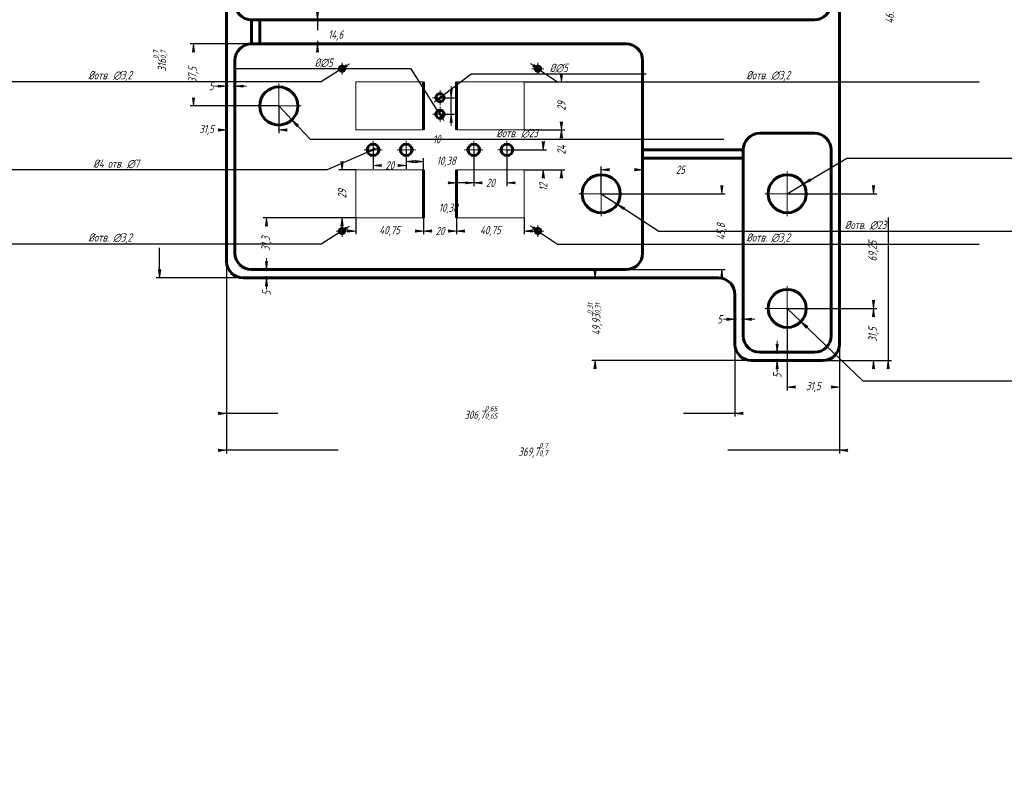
# Model space of a CAD drawing. Header units: millimetres. Extents: x 0 to 594, y 0 to 841.
# Tile 1 of 2: x 0 to 594, y 0 to 463. Entities that reach past the tile are written whole.
import ezdxf

# ---------------------------------------------------------------- set-up
doc = ezdxf.new("R2010")
doc.units = ezdxf.units.MM
for name, pattern in [('K5LT_AXLED', [19.5, 15, -1.5, 1.5, -1.5]), ('K5LT_BASIC', [0]), ('K5LT_THIN', [0])]:
    doc.linetypes.add(name, pattern=pattern)
doc.styles.add('KDIMTEXTSTYLE', font='GOST_AU.SHX', dxfattribs={"width": 0.96, "oblique": 15, "height": 5})
doc.dimstyles.new('KDIMSTYLE (1.00)', dxfattribs={"dimtxt": 5, "dimasz": 1, "dimexe": 2, "dimexo": 0, "dimgap": 1, "dimtad": 1, "dimtxsty": 'KDIMTEXTSTYLE', "dimsah": 1, "dimcen": 0, "dimdle": 1, "dimadec": 0, "dimazin": 0, "dimtfac": 0.667, "dimtmove": 0, "dimatfit": 3, "dimfxl": 1, "dimtvp": 1, "dimtolj": 1, "dimtzin": 0, "dimarcsym": 0})

# ---------------------------------------------------------------- blocks, each defined once
blk = doc.blocks.new('U59')
at = {"color": 30, "linetype": 'K5LT_AXLED', "lineweight": 18, "true_color": 0xff8000}
for q in [(156.3147387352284, 424.891145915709), (142.8147387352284, 411.391145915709), (156.3147387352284, 397.891145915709), (169.8147387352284, 411.391145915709)]:
    blk.add_line((156.3147387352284, 411.391145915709), q, dxfattribs=at)
blk = doc.blocks.new('U60')
at = {"color": 30, "linetype": 'K5LT_AXLED', "lineweight": 18, "true_color": 0xff8000}
for q in [(213.1897387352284, 390.391145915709), (207.6897387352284, 384.891145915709), (218.6897387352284, 384.891145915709), (213.1897387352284, 379.391145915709)]:
    blk.add_line((213.1897387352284, 384.891145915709), q, dxfattribs=at)
blk = doc.blocks.new('U61')
at = {"color": 30, "linetype": 'K5LT_AXLED', "lineweight": 18, "true_color": 0xff8000}
for q in [(233.1897387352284, 390.391145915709), (227.6897387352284, 384.891145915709), (238.6897387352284, 384.891145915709), (233.1897387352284, 379.391145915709)]:
    blk.add_line((233.1897387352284, 384.891145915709), q, dxfattribs=at)
blk = doc.blocks.new('U62')
at = {"color": 30, "linetype": 'K5LT_AXLED', "lineweight": 18, "true_color": 0xff8000}
for q in [(249.0647387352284, 416.391145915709), (253.5647387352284, 420.891145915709), (253.5647387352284, 411.891145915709), (258.0647387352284, 416.391145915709)]:
    blk.add_line((253.5647387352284, 416.391145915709), q, dxfattribs=at)
blk = doc.blocks.new('U63')
at = {"color": 30, "linetype": 'K5LT_AXLED', "lineweight": 18, "true_color": 0xff8000}
for q in [(253.5647387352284, 410.891145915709), (249.0647387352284, 406.391145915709), (253.5647387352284, 401.891145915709), (258.0647387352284, 406.391145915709)]:
    blk.add_line((253.5647387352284, 406.391145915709), q, dxfattribs=at)
blk = doc.blocks.new('U64')
at = {"color": 30, "linetype": 'K5LT_AXLED', "lineweight": 18, "true_color": 0xff8000}
for q in [(273.9397387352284, 390.391145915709), (268.4397387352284, 384.891145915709), (273.9397387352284, 379.391145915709), (279.4397387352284, 384.891145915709)]:
    blk.add_line((273.9397387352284, 384.891145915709), q, dxfattribs=at)
blk = doc.blocks.new('U65')
at = {"color": 30, "linetype": 'K5LT_AXLED', "lineweight": 18, "true_color": 0xff8000}
for q in [(293.9397387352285, 390.391145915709), (288.4397387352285, 384.891145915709), (299.4397387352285, 384.891145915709), (293.9397387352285, 379.391145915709)]:
    blk.add_line((293.9397387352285, 384.891145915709), q, dxfattribs=at)
blk = doc.blocks.new('U66')
at = {"color": 30, "linetype": 'K5LT_AXLED', "lineweight": 18, "true_color": 0xff8000}
for q in [(350.8147387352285, 371.891145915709), (337.3147387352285, 358.391145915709), (350.8147387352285, 344.891145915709), (364.3147387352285, 358.391145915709)]:
    blk.add_line((350.8147387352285, 358.391145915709), q, dxfattribs=at)
blk = doc.blocks.new('U67')
at = {"color": 30, "linetype": 'K5LT_AXLED', "lineweight": 18, "true_color": 0xff8000}
for q in [(463.0112272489, 371.891145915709), (449.5112272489, 358.391145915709), (463.0112272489, 344.891145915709), (476.5112272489, 358.391145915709)]:
    blk.add_line((463.0112272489, 358.391145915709), q, dxfattribs=at)
blk = doc.blocks.new('U68')
at = {"color": 30, "linetype": 'K5LT_AXLED', "lineweight": 18, "true_color": 0xff8000}
for q in [(463.0112272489, 302.641145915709), (449.5112272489, 289.141145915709), (463.0112272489, 275.641145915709), (476.5112272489, 289.141145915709)]:
    blk.add_line((463.0112272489, 289.141145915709), q, dxfattribs=at)
blk = doc.blocks.new('U69')
at = {"color": 30, "linetype": 'K5LT_AXLED', "lineweight": 18, "true_color": 0xff8000}
for q in [(309.0373528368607, 433.891145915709), (312.6373528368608, 437.491145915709), (316.2373528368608, 433.891145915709), (312.6373528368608, 430.291145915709)]:
    blk.add_line((312.6373528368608, 433.891145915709), q, dxfattribs=at)
blk = doc.blocks.new('U70')
at = {"color": 30, "linetype": 'K5LT_AXLED', "lineweight": 18, "true_color": 0xff8000}
for q in [(312.6373528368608, 339.491145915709), (309.0373528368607, 335.891145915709), (312.6373528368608, 332.291145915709), (316.2373528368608, 335.891145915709)]:
    blk.add_line((312.6373528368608, 335.891145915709), q, dxfattribs=at)
blk = doc.blocks.new('U71')
at = {"color": 30, "linetype": 'K5LT_AXLED', "lineweight": 18, "true_color": 0xff8000}
for q in [(194.4921246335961, 339.491145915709), (190.8921246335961, 335.891145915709), (194.4921246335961, 332.291145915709), (198.0921246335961, 335.891145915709)]:
    blk.add_line((194.4921246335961, 335.891145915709), q, dxfattribs=at)
blk = doc.blocks.new('U72')
at = {"color": 30, "linetype": 'K5LT_AXLED', "lineweight": 18, "true_color": 0xff8000}
for q in [(190.8921246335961, 433.891145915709), (194.4921246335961, 437.491145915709), (194.4921246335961, 430.291145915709), (198.0921246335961, 433.891145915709)]:
    blk.add_line((194.4921246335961, 433.891145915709), q, dxfattribs=at)
blk = doc.blocks.new('KDIMARROW_01')
blk.add_hatch(color=0).paths.add_polyline_path([(-5, -0.6582624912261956), (0, 0), (-5, 0.658262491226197), (-4.5, 5.51091059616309e-16)])
at = {"color": 0, "linetype": 'K5LT_THIN', "lineweight": 18}
for p, q in [((-4.5, 5.51091059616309e-16), (-5, 0.658262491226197)), ((-5, 0.658262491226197), (0, 0)), ((0, 0), (-5, -0.6582624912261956)), ((-5, -0.6582624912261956), (-4.5, 5.51091059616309e-16)), ((0, 0), (-1, 0))]:
    blk.add_line(p, q, dxfattribs=at)
blk = doc.blocks.new('KDIMARROW_02')
blk.add_hatch(color=0).paths.add_polyline_path([(4.5, -5.51091059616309e-16), (5, 0.6582624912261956), (0, 0), (5, -0.658262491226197)])
at = {"color": 0, "linetype": 'K5LT_THIN', "lineweight": 18}
for p, q in [((0, 0), (-1, 0)), ((5, 0.6582624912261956), (0, 0)), ((0, 0), (5, -0.658262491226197)), ((0, 0), (7, -8.572527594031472e-16)), ((4.5, -5.51091059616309e-16), (5, 0.6582624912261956)), ((5, -0.658262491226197), (4.5, -5.51091059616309e-16))]:
    blk.add_line(p, q, dxfattribs=at)

msp = doc.modelspace()

# ---------------------------------------------------------------- linework, layer by layer
at = {"color": 150, "linetype": 'K5LT_BASIC', "lineweight": 60, "true_color": 0x0080ff}
for p, q in [((494.5112272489, 711.5701517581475), (494.5112272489, 267.641145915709)), ((124.8147387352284, 317.5701517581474), (124.8147387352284, 613.5701517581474)), ((479.5112272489, 463.487996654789), (139.8147387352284, 463.487996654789)), ((139.8147387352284, 463.487996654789), (139.8147387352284, 448.891145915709)), ((144.8147387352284, 463.487996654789), (144.8147387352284, 448.891145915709)), ((139.8147387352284, 448.891145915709), (365.8147387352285, 448.891145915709)), ((129.8147387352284, 322.5701517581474), (129.8147387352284, 438.891145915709)), ((375.8147387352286, 438.891145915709), (375.8147387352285, 322.5701517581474)), ((243.5647387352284, 425.891145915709), (243.5647387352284, 396.891145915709)), ((263.5647387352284, 425.891145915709), (263.5647387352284, 396.891145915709)), ((446.5112272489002, 394.891145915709), (479.5112272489, 394.891145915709)), ((436.5112272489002, 384.891145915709), (375.8147387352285, 384.891145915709)), ((436.5112272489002, 384.8911459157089), (436.5112272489, 272.641145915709)), ((489.5112272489, 272.641145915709), (489.5112272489, 384.891145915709)), ((375.8147387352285, 379.891145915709), (436.5112272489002, 379.891145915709)), ((243.5647387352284, 372.891145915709), (243.5647387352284, 343.891145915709)), ((263.5647387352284, 372.891145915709), (263.5647387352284, 343.891145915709)), ((365.8147387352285, 312.5701517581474), (139.8147387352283, 312.5701517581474)), ((421.5112272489, 307.5701517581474), (134.8147387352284, 307.5701517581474)), ((431.5112272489, 267.641145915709), (431.5112272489, 297.5701517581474)), ((446.5112272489, 262.641145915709), (479.5112272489, 262.641145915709)), ((484.5112272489, 257.641145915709), (441.5112272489, 257.641145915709))]:
    msp.add_line(p, q, dxfattribs=at)
at = {"color": 150, "linetype": 'K5LT_BASIC', "true_color": 0x0080ff, "const_width": 0.6}
for points in [[(243.5647387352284, 425.891145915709), (202.8147387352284, 425.891145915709), (202.8147387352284, 396.891145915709), (243.5647387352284, 396.891145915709)], [(263.5647387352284, 396.891145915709), (304.3147387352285, 396.891145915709), (304.3147387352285, 425.891145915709), (263.5647387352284, 425.891145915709)], [(243.5647387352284, 343.891145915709), (202.8147387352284, 343.891145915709), (202.8147387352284, 372.891145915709), (243.5647387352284, 372.891145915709)], [(263.5647387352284, 372.891145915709), (304.3147387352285, 372.891145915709), (304.3147387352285, 343.891145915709), (263.5647387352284, 343.891145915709)]]:
    msp.add_lwpolyline(points, dxfattribs=at)
at = {"color": 150, "linetype": 'K5LT_BASIC', "lineweight": 60, "true_color": 0x0080ff}
for centre, radius in [((194.4921246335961, 433.891145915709), 1.6), ((312.6373528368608, 433.891145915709), 1.6), ((156.3147387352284, 411.391145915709), 11.5), ((253.5647387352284, 416.391145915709), 2.5), ((253.5647387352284, 406.391145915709), 2.5), ((213.1897387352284, 384.891145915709), 3.5), ((233.1897387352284, 384.891145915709), 3.5), ((273.9397387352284, 384.891145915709), 3.5), ((293.9397387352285, 384.891145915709), 3.5), ((350.8147387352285, 358.391145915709), 11.5), ((463.0112272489, 358.391145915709), 11.5), ((194.4921246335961, 335.891145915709), 1.6), ((312.6373528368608, 335.891145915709), 1.6), ((463.0112272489, 289.141145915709), 11.5)]:
    msp.add_circle(centre, radius, dxfattribs=at)
for centre, start, end in [((139.8147387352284, 473.4879966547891), 180, 270), ((479.5112272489, 473.487996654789), 270, 0), ((139.8147387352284, 438.891145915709), 90, 180), ((365.8147387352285, 438.891145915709), 0, 90), ((446.5112272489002, 384.891145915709), 90, 180), ((479.5112272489, 384.891145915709), 0, 90), ((139.8147387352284, 322.5701517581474), 180, 270), ((365.8147387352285, 322.5701517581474), 270, 0), ((134.8147387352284, 317.5701517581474), 180, 270), ((421.5112272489, 297.5701517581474), 0, 90), ((441.5112272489, 267.641145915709), 180, 270), ((446.5112272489, 272.641145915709), 180, 270), ((479.5112272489, 272.641145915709), 270, 0), ((484.5112272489, 267.641145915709), 270, 0)]:
    msp.add_arc(centre, 10, start, end, dxfattribs=at)

# ---------------------------------------------------------------- block references
for name in ['U72', 'U69', 'U59', 'U62', 'U63', 'U60', 'U61', 'U64', 'U65', 'U66', 'U67', 'U71', 'U70', 'U68']:
    msp.add_blockref(name, (0, 0))

# ---------------------------------------------------------------- dimensions: what is measured, and where the dimension line sits
at = {"color": 7}
for base, p1, p2, location, override in [((523.9770118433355, 257.641145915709), (484.5112272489, 721.5701517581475), (484.5112272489, 257.641145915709), (523.9770118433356, 473.641145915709), {"dimexo": 0, "dimpost": '\\H5.0;\\W0.965;\\Q15;<>\\H0.65x;\\S0,775^0,775;\\H1.5x;', "dimblk1": 'KDIMARROW_01', "dimblk2": 'KDIMARROW_01', "dimse1": 0, "dimse2": 0, "dimclrt": 7, "dimtolj": 1}), ((84.41673061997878, 623.5701517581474), (134.8147387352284, 307.5701517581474), (134.8147387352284, 623.5701517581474), (84.41673061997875, 438.5701517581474), {"dimexo": 0, "dimpost": '\\H5.0;\\W0.965;\\Q15;<>\\H0.65x;\\S0,7^0,7;\\H1.5x;', "dimblk1": 'KDIMARROW_01', "dimblk2": 'KDIMARROW_01', "dimse1": 0, "dimse2": 0, "dimclrt": 7, "dimtolj": 1}), ((179.6612272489, 448.891145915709), (139.8147387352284, 463.487996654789), (139.8147387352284, 448.891145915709), (190.6168560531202, 453.9408938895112), {"dimexo": 0, "dimtoh": 1, "dimpost": '\\H5.0;\\W0.965;\\Q15;<>', "dimblk1": 'KDIMARROW_01', "dimblk2": 'KDIMARROW_01', "dimse1": 0, "dimse2": 0, "dimclrt": 7, "dimtmove": 1, "dimtolj": 1}), ((104.8232285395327, 448.891145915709), (156.3147387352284, 411.391145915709), (139.8147387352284, 448.891145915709), (104.8232285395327, 430.141145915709), {"dimexo": 0, "dimpost": '\\H5.0;\\W0.965;\\Q15;<>', "dimblk1": 'KDIMARROW_01', "dimblk2": 'KDIMARROW_01', "dimse1": 0, "dimse2": 0, "dimclrt": 7, "dimtolj": 1}), ((260.3415607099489, 416.391145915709), (253.5647387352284, 406.391145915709), (253.5647387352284, 416.391145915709), (251.4944776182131, 391.291145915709), {"dimexo": 0, "dimtoh": 1, "dimpost": '\\H5.0;\\W0.965;\\Q15;<>', "dimblk1": 'KDIMARROW_02', "dimblk2": 'KDIMARROW_02', "dimse1": 0, "dimse2": 0, "dimclrt": 7, "dimtmove": 1, "dimtolj": 1}), ((326.7932685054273, 396.891145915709), (304.3147387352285, 425.891145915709), (304.3147387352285, 396.891145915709), (326.7932685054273, 411.391145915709), {"dimexo": 0, "dimpost": '\\H5.0;\\W0.965;\\Q15;<>', "dimblk1": 'KDIMARROW_01', "dimblk2": 'KDIMARROW_01', "dimse1": 0, "dimse2": 0, "dimclrt": 7, "dimtolj": 1}), ((326.7932685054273, 372.891145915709), (304.3147387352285, 396.891145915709), (304.3147387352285, 372.891145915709), (326.7932685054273, 384.891145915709), {"dimexo": 0, "dimpost": '\\H5.0;\\W0.965;\\Q15;<>', "dimblk1": 'KDIMARROW_01', "dimblk2": 'KDIMARROW_01', "dimse1": 0, "dimse2": 0, "dimclrt": 7, "dimtolj": 1}), ((315.8727728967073, 372.891145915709), (293.9397387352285, 384.891145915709), (304.3147387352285, 372.891145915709), (315.8727728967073, 362.427604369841), {"dimexo": 0, "dimpost": '\\H5.0;\\W0.965;\\Q15;<>', "dimblk1": 'KDIMARROW_01', "dimblk2": 'KDIMARROW_01', "dimse1": 0, "dimse2": 0, "dimclrt": 7, "dimtolj": 1}), ((194.4921246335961, 343.891145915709), (202.8147387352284, 372.891145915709), (202.8147387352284, 343.891145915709), (194.4921246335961, 358.391145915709), {"dimexo": 0, "dimpost": '\\H5.0;\\W0.965;\\Q15;<>', "dimblk1": 'KDIMARROW_01', "dimblk2": 'KDIMARROW_01', "dimse1": 0, "dimse2": 0, "dimclrt": 7, "dimtolj": 1}), ((515.0958885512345, 289.141145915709), (463.0112272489, 358.391145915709), (463.0112272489, 289.141145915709), (515.0958885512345, 323.766145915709), {"dimexo": 0, "dimpost": '\\H5.0;\\W0.965;\\Q15;<>', "dimblk1": 'KDIMARROW_01', "dimblk2": 'KDIMARROW_01', "dimse1": 0, "dimse2": 0, "dimclrt": 7, "dimtolj": 1}), ((148.8977035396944, 312.5701517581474), (134.8147387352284, 307.5701517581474), (139.8147387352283, 312.5701517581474), (148.8977035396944, 298.3372351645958), {"dimexo": 0, "dimpost": '\\H5.0;\\W0.965;\\Q15;<>', "dimblk1": 'KDIMARROW_02', "dimblk2": 'KDIMARROW_02', "dimse1": 0, "dimse2": 0, "dimclrt": 7, "dimtolj": 1}), ((347.0792760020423, 257.641145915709), (421.5112272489, 307.5701517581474), (441.5112272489, 257.641145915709), (347.0792760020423, 282.6056488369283), {"dimexo": 0, "dimpost": '\\H5.0;\\W0.965;\\Q15;<>\\H0.65x;\\S0,31^0,31;\\H1.5x;', "dimblk1": 'KDIMARROW_01', "dimblk2": 'KDIMARROW_01', "dimse1": 0, "dimse2": 0, "dimclrt": 7, "dimtolj": 1}), ((515.0958885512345, 257.641145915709), (463.0112272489, 289.141145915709), (484.5112272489, 257.641145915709), (515.0958885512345, 273.391145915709), {"dimexo": 0, "dimpost": '\\H5.0;\\W0.965;\\Q15;<>', "dimblk1": 'KDIMARROW_01', "dimblk2": 'KDIMARROW_01', "dimse1": 0, "dimse2": 0, "dimclrt": 7, "dimtolj": 1}), ((457.0039925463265, 262.641145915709), (441.5112272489, 257.641145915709), (446.5112272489, 262.641145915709), (457.0039925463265, 248.4082293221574), {"dimexo": 0, "dimpost": '\\H5.0;\\W0.965;\\Q15;<>', "dimblk1": 'KDIMARROW_02', "dimblk2": 'KDIMARROW_02', "dimse1": 0, "dimse2": 0, "dimclrt": 7, "dimtolj": 1})]:
    msp.add_linear_dim(base=base, p1=p1, p2=p2, angle=90, location=location, dimstyle='KDIMSTYLE (1.00)', override=override, dxfattribs=at).render()
for center, radius, location, override in [((253.56473873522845, 406.39114591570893), 2.4999999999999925, (236.2125550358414, 433.8911459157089), {"dimtih": 1, "dimtoh": 1, "dimpost": '\\H5.0;\\W0.965;\\Q15;∅<>', "dimblk1": 'KDIMARROW_02', "dimblk2": 'KDIMARROW_02', "dimclrt": 7, "dimtmove": 1, "dimatfit": 2, "dimtolj": 1}), ((194.49212463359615, 433.891145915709), 1.6000000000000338, (181.7829000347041, 425.8911459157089), {"dimtih": 1, "dimtoh": 1, "dimpost": '\\H5.0;\\W0.965;\\Q15;\\Q15;отв. \\H5.0;\\W0.965;\\Q15;∅<>', "dimblk1": 'KDIMARROW_02', "dimblk2": 'KDIMARROW_02', "dimclrt": 7, "dimtmove": 1, "dimatfit": 2, "dimtolj": 1}), ((253.56473873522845, 416.391145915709), 2.4999999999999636, (272.4397387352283, 430.7419996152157), {"dimtih": 1, "dimtoh": 1, "dimpost": '\\H5.0;\\W0.965;\\Q15;∅<>', "dimblk1": 'KDIMARROW_02', "dimblk2": 'KDIMARROW_02', "dimclrt": 7, "dimtmove": 1, "dimatfit": 2, "dimtolj": 1}), ((312.6373528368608, 433.891145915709), 1.5999999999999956, (324.3580977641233, 425.891145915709), {"dimtih": 1, "dimtoh": 1, "dimpost": '\\H5.0;\\W0.965;\\Q15;\\Q15;отв. \\H5.0;\\W0.965;\\Q15;∅<>', "dimblk1": 'KDIMARROW_02', "dimblk2": 'KDIMARROW_02', "dimclrt": 7, "dimtmove": 1, "dimatfit": 2, "dimtolj": 1}), ((156.31473873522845, 411.391145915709), 11.50000000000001, (175.245318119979, 391.3299954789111), {"dimtih": 1, "dimtoh": 1, "dimpost": '\\H5.0;\\W0.965;\\Q15;\\Q15;отв. \\H5.0;\\W0.965;\\Q15;∅<>', "dimblk1": 'KDIMARROW_01', "dimblk2": 'KDIMARROW_01', "dimclrt": 7, "dimtmove": 1, "dimatfit": 2, "dimtolj": 1}), ((213.18973873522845, 384.891145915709), 3.4999999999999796, (185.4226880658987, 372.891145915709), {"dimtih": 1, "dimtoh": 1, "dimpost": '\\H5.0;\\W0.965;\\Q15;\\Q15;4 отв. \\H5.0;\\W0.965;\\Q15;∅<>', "dimblk1": 'KDIMARROW_02', "dimblk2": 'KDIMARROW_02', "dimclrt": 7, "dimtmove": 1, "dimatfit": 2, "dimtolj": 1}), ((463.01122724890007, 358.39114591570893), 11.500000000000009, (499.0823897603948, 379.891145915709), {"dimtih": 1, "dimtoh": 1, "dimpost": '\\H5.0;\\W0.965;\\Q15;\\Q15;отв. \\H5.0;\\W0.965;\\Q15;∅<>', "dimblk1": 'KDIMARROW_01', "dimblk2": 'KDIMARROW_01', "dimclrt": 7, "dimtmove": 1, "dimatfit": 2, "dimtolj": 1}), ((350.8147387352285, 358.391145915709), 11.49999999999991, (385.5479822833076, 335.8911459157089), {"dimtih": 1, "dimtoh": 1, "dimpost": '\\H5.0;\\W0.965;\\Q15;\\Q15;отв. \\H5.0;\\W0.965;\\Q15;∅<>', "dimblk1": 'KDIMARROW_01', "dimblk2": 'KDIMARROW_01', "dimclrt": 7, "dimtmove": 1, "dimatfit": 2, "dimtolj": 1}), ((194.49212463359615, 335.891145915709), 1.6000000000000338, (181.7829000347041, 327.8911459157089), {"dimtih": 1, "dimtoh": 1, "dimpost": '\\H5.0;\\W0.965;\\Q15;\\Q15;отв. \\H5.0;\\W0.965;\\Q15;∅<>', "dimblk1": 'KDIMARROW_02', "dimblk2": 'KDIMARROW_02', "dimclrt": 7, "dimtmove": 1, "dimatfit": 2, "dimtolj": 1}), ((312.6373528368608, 335.891145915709), 1.5999999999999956, (324.3580977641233, 327.891145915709), {"dimtih": 1, "dimtoh": 1, "dimpost": '\\H5.0;\\W0.965;\\Q15;\\Q15;отв. \\H5.0;\\W0.965;\\Q15;∅<>', "dimblk1": 'KDIMARROW_02', "dimblk2": 'KDIMARROW_02', "dimclrt": 7, "dimtmove": 1, "dimatfit": 2, "dimtolj": 1}), ((463.0112272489, 289.141145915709), 11.500000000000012, (508.6434466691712, 245.4247924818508), {"dimtih": 1, "dimtoh": 1, "dimpost": '\\H5.0;\\W0.965;\\Q15;\\Q15;отв. \\H5.0;\\W0.965;\\Q15;∅<>', "dimblk1": 'KDIMARROW_01', "dimblk2": 'KDIMARROW_01', "dimclrt": 7, "dimtmove": 1, "dimatfit": 2, "dimtolj": 1})]:
    msp.add_diameter_dim(center=center, radius=radius, location=location, dimstyle='KDIMSTYLE (1.00)', override=override, dxfattribs=at).render()
for base, p1, p2, location, override in [((129.8147387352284, 423.3852758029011), (124.8147387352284, 317.5701517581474), (129.8147387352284, 438.891145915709), (115.5818221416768, 423.3852758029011), {"dimexo": 0, "dimpost": '\\H5.0;\\W0.965;\\Q15;<>', "dimblk1": 'KDIMARROW_02', "dimblk2": 'KDIMARROW_02', "dimse1": 0, "dimse2": 0, "dimclrt": 7, "dimtolj": 1}), ((124.8147387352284, 396.8911459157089), (156.3147387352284, 411.391145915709), (124.8147387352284, 317.5701517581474), (112.6975516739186, 396.8911459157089), {"dimexo": 0, "dimpost": '\\H5.0;\\W0.965;\\Q15;<>', "dimblk1": 'KDIMARROW_01', "dimblk2": 'KDIMARROW_01', "dimse1": 0, "dimse2": 0, "dimclrt": 7, "dimtolj": 1}), ((233.1897387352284, 375.4786460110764), (213.1897387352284, 384.891145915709), (233.1897387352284, 384.891145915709), (223.1897387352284, 375.4786460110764), {"dimexo": 0, "dimpost": '\\H5.0;\\W0.965;\\Q15;<>', "dimblk1": 'KDIMARROW_01', "dimblk2": 'KDIMARROW_01', "dimse1": 0, "dimse2": 0, "dimclrt": 7, "dimtolj": 1}), ((243.5647387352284, 377.7751042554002), (233.1897387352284, 384.891145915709), (243.5647387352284, 372.891145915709), (257.341717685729, 377.7751042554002), {"dimexo": 0, "dimpost": '\\H5.0;\\W0.965;\\Q15;<>', "dimblk1": 'KDIMARROW_01', "dimblk2": 'KDIMARROW_01', "dimse1": 0, "dimse2": 0, "dimclrt": 7, "dimtolj": 1}), ((263.5647387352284, 364.9487037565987), (273.9397387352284, 384.891145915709), (263.5647387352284, 372.891145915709), (258.5847387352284, 349.3547458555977), {"dimexo": 0, "dimtoh": 1, "dimpost": '\\H5.0;\\W0.965;\\Q15;<>', "dimblk1": 'KDIMARROW_01', "dimblk2": 'KDIMARROW_01', "dimse1": 0, "dimse2": 0, "dimclrt": 7, "dimtmove": 1, "dimtolj": 1}), ((273.9397387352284, 364.9487037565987), (293.9397387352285, 384.891145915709), (273.9397387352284, 384.891145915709), (283.9397387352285, 364.9487037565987), {"dimexo": 0, "dimpost": '\\H5.0;\\W0.965;\\Q15;<>', "dimblk1": 'KDIMARROW_01', "dimblk2": 'KDIMARROW_01', "dimse1": 0, "dimse2": 0, "dimclrt": 7, "dimtolj": 1}), ((375.8147387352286, 372.891145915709), (350.8147387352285, 358.391145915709), (375.8147387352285, 322.5701517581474), (398.5690092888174, 372.891145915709), {"dimexo": 0, "dimpost": '\\H5.0;\\W0.965;\\Q15;<>', "dimblk1": 'KDIMARROW_01', "dimblk2": 'KDIMARROW_01', "dimse1": 0, "dimse2": 0, "dimclrt": 7, "dimtolj": 1}), ((202.8147387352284, 335.891145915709), (243.5647387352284, 343.891145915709), (202.8147387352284, 343.891145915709), (223.1897387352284, 335.891145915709), {"dimexo": 0, "dimpost": '\\H5.0;\\W0.965;\\Q15;<>', "dimblk1": 'KDIMARROW_01', "dimblk2": 'KDIMARROW_01', "dimse1": 0, "dimse2": 0, "dimclrt": 7, "dimtolj": 1}), ((243.5647387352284, 335.891145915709), (263.5647387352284, 343.891145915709), (243.5647387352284, 343.891145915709), (253.5647387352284, 335.891145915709), {"dimexo": 0, "dimpost": '\\H5.0;\\W0.965;\\Q15;<>', "dimblk1": 'KDIMARROW_01', "dimblk2": 'KDIMARROW_01', "dimse1": 0, "dimse2": 0, "dimclrt": 7, "dimtolj": 1}), ((263.5647387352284, 335.891145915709), (304.3147387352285, 343.891145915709), (263.5647387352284, 343.891145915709), (283.9397387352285, 335.891145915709), {"dimexo": 0, "dimpost": '\\H5.0;\\W0.965;\\Q15;<>', "dimblk1": 'KDIMARROW_01', "dimblk2": 'KDIMARROW_01', "dimse1": 0, "dimse2": 0, "dimclrt": 7, "dimtolj": 1}), ((124.8147387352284, 203.5070688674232), (494.5112272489, 267.641145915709), (124.8147387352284, 317.5701517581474), (309.6629829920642, 203.5070688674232), {"dimexo": 0, "dimpost": '\\H5.0;\\W0.965;\\Q15;<>\\H0.65x;\\S0,7^0,7;\\H1.5x;', "dimblk1": 'KDIMARROW_01', "dimblk2": 'KDIMARROW_01', "dimse1": 0, "dimse2": 0, "dimclrt": 7, "dimtolj": 1}), ((124.8147387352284, 225.7974766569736), (431.5112272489, 267.641145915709), (124.8147387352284, 317.5701517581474), (278.1629829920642, 225.7974766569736), {"dimexo": 0, "dimpost": '\\H5.0;\\W0.965;\\Q15;<>\\H0.65x;\\S0,65^0,65;\\H1.5x;', "dimblk1": 'KDIMARROW_01', "dimblk2": 'KDIMARROW_01', "dimse1": 0, "dimse2": 0, "dimclrt": 7, "dimtolj": 1}), ((436.5112272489, 282.6056488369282), (431.5112272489, 282.6056488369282), (436.5112272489, 272.641145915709), (422.2783106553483, 282.6056488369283), {"dimexo": 0, "dimpost": '\\H5.0;\\W0.965;\\Q15;<>', "dimblk1": 'KDIMARROW_02', "dimblk2": 'KDIMARROW_02', "dimse1": 0, "dimse2": 0, "dimclrt": 7, "dimtolj": 1}), ((494.5112272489, 241.6866157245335), (463.0112272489, 289.141145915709), (494.5112272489, 267.641145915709), (478.7612272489, 241.6866157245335), {"dimexo": 0, "dimpost": '\\H5.0;\\W0.965;\\Q15;<>', "dimblk1": 'KDIMARROW_01', "dimblk2": 'KDIMARROW_01', "dimse1": 0, "dimse2": 0, "dimclrt": 7, "dimtolj": 1})]:
    msp.add_linear_dim(base=base, p1=p1, p2=p2, location=location, dimstyle='KDIMSTYLE (1.00)', override=override, dxfattribs=at).render()
for base, p1, p2, location, text in [((423.5956786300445, 312.5701517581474), (350.8147387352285, 358.391145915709), (365.8147387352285, 312.5701517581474), (423.5956786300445, 335.4806488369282), '\\H5.0;\\W0.965;\\Q15;\\H5.0;\\W0.965;\\Q15;\\Q15;45,8'), ((148.8977035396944, 343.891145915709), (139.8147387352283, 312.5701517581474), (202.8147387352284, 343.891145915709), (148.8977035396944, 328.2306488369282), '\\H5.0;\\W0.965;\\Q15;\\H5.0;\\W0.965;\\Q15;\\Q15;31,3')]:
    msp.add_linear_dim(base=base, p1=p1, p2=p2, angle=90, location=location, text=text, dimstyle='KDIMSTYLE (1.00)', override={"dimexo": 0, "dimblk1": 'KDIMARROW_01', "dimblk2": 'KDIMARROW_01', "dimse1": 0, "dimse2": 0, "dimclrt": 7, "dimtolj": 1}, dxfattribs=at).render()

doc.saveas('drawing.dxf')
